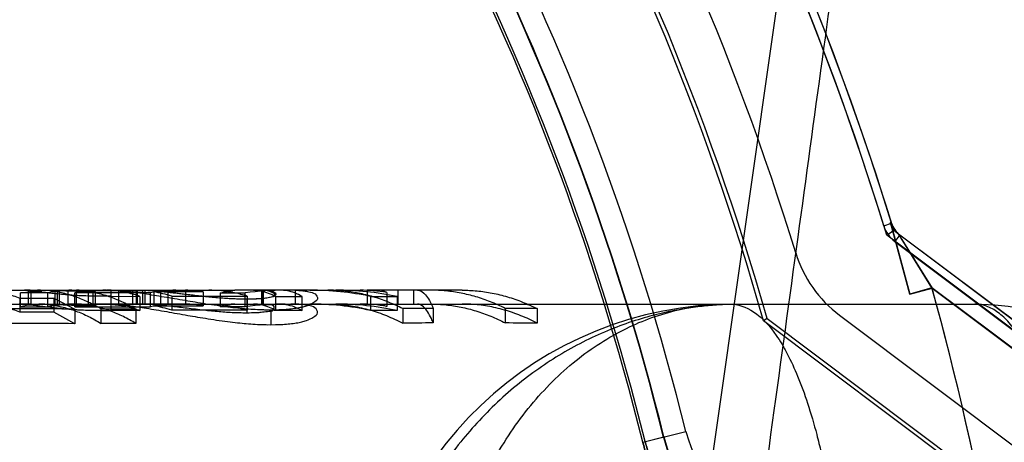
# Model space of a CAD drawing. Header units: millimetres. Extents: x 0 to 297, y 0 to 210.
# Tile 236 of 256: x 58.8002 to 58.9498, y 160.1015 to 160.1656. Entities that reach past the tile are written whole.
import ezdxf

# ---------------------------------------------------------------- set-up
doc = ezdxf.new("R2010")
doc.units = ezdxf.units.MM
doc.header["$LTSCALE"] = 16.335
doc.layers.get('0').update_dxf_attribs({"linetype": 'CONTINUOUS'})
for name, color, linetype in [('AXES_REF', 7, 'CONTINUOUS'), ('INTFCLR_1', 7, 'CONTINUOUS'), ('INTFCLR_144815', 7, 'CONTINUOUS'), ('INTFCLR_72935', 7, 'CONTINUOUS')]:
    doc.layers.add(name, color=color, linetype=linetype)

msp = doc.modelspace()

# ---------------------------------------------------------------- linework, layer by layer
at = {"color": 7, "linetype": 'Continuous'}
for radius in [6.787079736, 6.7865, 6.743039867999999]:
    msp.add_circle((57.4637311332, 154.7114782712), radius, dxfattribs=at)
msp.add_arc((57.4637311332, 154.7114782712), 6.72, 278.2771290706, 261.7228709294, dxfattribs=at)
at = {"layer": 'AXES_REF', "color": 9, "linetype": 'Continuous'}
msp.add_circle((57.4637311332, 154.7114782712), 6.191158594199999, dxfattribs=at)
at = {"layer": 'INTFCLR_1', "color": 9, "linetype": 'Continuous'}
for p, q in [((58.9315225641, 160.1343727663), (58.93270250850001, 160.1347349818)), ((58.9354816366, 160.1239723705), (58.9325284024, 160.1348655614)), ((58.93394840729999, 160.1329620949), (58.93320783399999, 160.1319746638)), ((59.05899350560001, 160.0391782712), (58.9337728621, 160.1330937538)), ((58.9337728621, 160.1330937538), (58.9388505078, 160.1249105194)), ((58.9354816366, 160.1239723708), (58.9388505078, 160.1249105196)), ((58.9388505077, 160.1249105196), (59.0494268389, 160.0419782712)), ((58.8949156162, 160.1015121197), (58.9014639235, 160.1031364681))]:
    msp.add_line(p, q, dxfattribs=at)
at = {"layer": 'INTFCLR_1', "color": 6, "linetype": 'Continuous'}
for p, q in [((58.9325284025, 160.1348655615), (58.93270250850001, 160.1347349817)), ((58.9332078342, 160.1319746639), (59.0576815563, 160.0386193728)), ((58.924807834, 160.1207746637), (59.0254239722, 160.04531256))]:
    msp.add_line(p, q, dxfattribs=at)
for centre, radius, start, end in [((58.5279268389, 160.0104782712), 0.423418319, 17.0652676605, 50.6603330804), ((58.5279268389, 160.0104782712), 0.4221840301, 17.0652678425, 50.60049391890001), ((58.5279268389, 160.0104782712), 0.4081840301, 17.065267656, 43.9273773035), ((58.93604840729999, 160.1357620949), 0.0047342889, 197.0652516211, 233.1301031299), ((58.93604840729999, 160.1357620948), 0.0035, 197.0652665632, 233.1301023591), ((58.93604840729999, 160.1357620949), 0.0187342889, 197.0652678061, 233.1301024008)]:
    msp.add_arc(centre, radius, start, end, dxfattribs=at)
at = {"layer": 'INTFCLR_1', "color": 9, "linetype": 'Continuous'}
for centre, radius, start, end in [((58.527926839, 160.0104782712), 0.3848577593, 13.9313763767, 41.1654492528), ((58.5279268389, 160.0104782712), 0.3813582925, 13.9313763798, 41.16544923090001), ((58.5279268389, 160.0104782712), 0.3781109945, 13.9313770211, 41.16544983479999), ((58.5279268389, 160.0104782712), 0.3784849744, 13.9313763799, 41.1654492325), ((58.5279268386, 160.0104782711), 0.4265594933, 4.2349578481, 15.5612268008), ((58.9185079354, 160.1073643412), 0.0175605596, 193.9313764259, 269.9999999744), ((58.9185079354, 160.1073643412), 0.0210600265, 193.9313763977, 269.9999999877)]:
    msp.add_arc(centre, radius, start, end, dxfattribs=at)
msp.add_open_spline([(58.9337728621, 160.1330937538), (58.93319548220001, 160.1335267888), (58.9327399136, 160.1341755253), (58.9325284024, 160.1348655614)], degree=3, dxfattribs=at)
for points, knots in [([(58.9217634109, 160.0814217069), (58.9208214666, 160.0813744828), (58.9188572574, 160.0813837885), (58.9158009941, 160.081746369), (58.9131414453, 160.0823988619), (58.9109200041, 160.0831815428), (58.9091532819, 160.0839487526), (58.90733198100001, 160.0849087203), (58.9054631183, 160.0860952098), (58.9035565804, 160.0875520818), (58.9016222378, 160.0893420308), (58.9000520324, 160.0911316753), (58.898816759, 160.0928083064), (58.8978828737, 160.0942580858), (58.8969954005, 160.0958618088), (58.8961815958, 160.0976154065), (58.895468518, 160.0995090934), (58.89508457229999, 160.1008309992), (58.89491561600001, 160.1015121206)], [0, 0, 0, 0, 0.0779033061, 0.1618667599, 0.253680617, 0.3034199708, 0.3562896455, 0.4126322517, 0.4733102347, 0.5389302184, 0.6105590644, 0.6906636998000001, 0.7351564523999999, 0.7824908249, 0.8330084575, 0.8864378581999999, 0.9420335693, 1, 1, 1, 1]), ([(58.9185079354, 160.0843347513), (58.9176967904, 160.0842879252), (58.9160040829, 160.084283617), (58.9133671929, 160.0845787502), (58.9110692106, 160.0851279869), (58.90914843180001, 160.0857933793), (58.9076190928, 160.0864482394), (58.9060426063, 160.0872701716), (58.9044232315, 160.0882887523), (58.9027708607, 160.0895419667), (58.9010932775, 160.0910845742), (58.899731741, 160.0926285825), (58.8986603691, 160.0940761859), (58.8978505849, 160.0953284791), (58.8970807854, 160.0967148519), (58.8963751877, 160.0982312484), (58.8957572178, 160.0998692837), (58.8954247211, 160.1010128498), (58.8952785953, 160.1016021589)], [0, 0, 0, 0, 0.0776846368, 0.1614602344, 0.2531489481, 0.3029013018, 0.3556901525, 0.4120655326, 0.4727178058, 0.5383906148, 0.6100777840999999, 0.6902787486, 0.7347779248, 0.7821808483, 0.8327613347, 0.8862761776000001, 0.9419483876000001, 1, 1, 1, 1])]:
    msp.add_open_spline(points, degree=3, knots=knots, dxfattribs=at)
at = {"layer": 'INTFCLR_144815', "color": 9, "linetype": 'Continuous'}
for p, q in [((58.8428002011, 159.6608559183), (58.9697415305, 160.5484094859)), ((58.79728250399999, 160.1245782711), (58.8128866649, 160.1245782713)), ((58.80760439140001, 160.1224777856), (58.80760439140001, 160.1245778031)), ((58.8106325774, 160.1243150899), (58.8106325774, 160.1222051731)), ((58.8134255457, 160.1245782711), (58.828971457, 160.1245782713)), ((58.8414279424, 160.1245782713), (58.8329390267, 160.124578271)), ((58.84432090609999, 160.1245782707), (58.8519971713, 160.1245782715)), ((58.8606618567, 160.1245782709), (58.8551687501, 160.1245782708)), ((58.8674752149, 160.1245782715), (58.8627066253, 160.1245782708)), ((58.2851044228, 160.1224782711), (58.945367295, 160.1224782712)), ((58.8141282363, 160.1215152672), (58.8141282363, 160.1236506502)), ((58.9088487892, 160.1224278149), (58.9088487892, 160.1224782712))]:
    msp.add_line(p, q, dxfattribs=at)
at = {"layer": 'INTFCLR_144815', "color": 6, "linetype": 'Continuous'}
for p, q in [((58.800374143, 160.1241778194), (58.8040631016, 160.1245782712)), ((58.800374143, 160.1220653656), (58.800374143, 160.1241803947)), ((58.8045086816, 160.1241803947), (58.800374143, 160.1241803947)), ((58.8003852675, 160.124578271), (58.8011120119, 160.124541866)), ((58.8015428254, 160.1245054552), (58.8015428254, 160.122402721)), ((58.8019479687, 160.1245782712), (58.8019479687, 160.1224782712)), ((58.8045086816, 160.1220680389), (58.8045086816, 160.12418297)), ((58.805568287, 160.1245059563), (58.80760439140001, 160.1245778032)), ((58.805568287, 160.1245059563), (58.805568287, 160.1224032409)), ((58.8106325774, 160.12431509), (58.805568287, 160.1245059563)), ((58.8059214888, 160.1245782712), (58.8059214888, 160.1224782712)), ((58.8063058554, 160.1224782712), (58.8063058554, 160.1245782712)), ((58.80760439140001, 160.1245778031), (58.8084700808, 160.1245778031)), ((58.8086364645, 160.1220643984), (58.8086364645, 160.1241794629)), ((58.82010513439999, 160.1241794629), (58.8086364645, 160.1241794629)), ((58.8089029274, 160.1224777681), (58.8089029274, 160.1245778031)), ((58.8117700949, 160.1243147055), (58.8110117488, 160.1243148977)), ((58.8113841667, 160.1245445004), (58.8113841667, 160.1224432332)), ((58.8113841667, 160.1245445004), (58.81888451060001, 160.1245445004)), ((58.8117700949, 160.1222047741), (58.8117700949, 160.1243147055)), ((58.8141688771, 160.1224620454), (58.8141688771, 160.124562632)), ((58.81525899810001, 160.1245782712), (58.81525899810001, 160.1224782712)), ((58.81742115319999, 160.1224782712), (58.81742115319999, 160.1245782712)), ((58.8174979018, 160.1245782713), (58.8179495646, 160.1245729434)), ((58.8179495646, 160.1245732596), (58.8179495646, 160.1224730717)), ((58.8179495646, 160.1245732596), (58.8254499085, 160.1245732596)), ((58.8181290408, 160.1224782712), (58.8181290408, 160.1245782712)), ((58.81870731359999, 160.1245782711), (58.81928436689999, 160.124568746)), ((58.81888451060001, 160.1245436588), (58.81965138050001, 160.1245744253)), ((58.81888451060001, 160.1245436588), (58.81888451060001, 160.1224423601)), ((58.81928436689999, 160.124568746), (58.81928436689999, 160.1224683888)), ((58.82010513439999, 160.1220691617), (58.82010513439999, 160.1241840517)), ((58.8281145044, 160.1243279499), (58.8206141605, 160.1243279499)), ((58.8206141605, 160.1243240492), (58.8206141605, 160.1222144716)), ((58.8216951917, 160.1224782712), (58.8216951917, 160.1245782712)), ((58.822759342, 160.1245782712), (58.822759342, 160.1224782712)), ((58.8254499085, 160.1245735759), (58.8254499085, 160.1224733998)), ((58.8281145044, 160.1243279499), (58.8281145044, 160.1222185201)), ((58.83072090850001, 160.1241729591), (58.8329390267, 160.1245782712)), ((58.83072090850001, 160.1241729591), (58.83072090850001, 160.122057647)), ((58.83072090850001, 160.1241728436), (58.8344866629, 160.1241728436)), ((58.8344866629, 160.1220574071), (58.8344866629, 160.124172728)), ((58.8370483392, 160.1245681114), (58.83638074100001, 160.1245782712)), ((58.8370483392, 160.1224677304), (58.8370483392, 160.1245681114)), ((58.8371564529, 160.1245782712), (58.8371564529, 160.1224782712)), ((58.8372920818, 160.1224782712), (58.8372920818, 160.1245782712)), ((58.84432090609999, 160.1245782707), (58.8414279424, 160.1245782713)), ((58.8421471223, 160.1224782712), (58.8421471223, 160.1245782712)), ((58.8530592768, 160.1245782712), (58.8530592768, 160.1224782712)), ((58.8551687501, 160.1245782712), (58.8530592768, 160.1245782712)), ((58.85602439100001, 160.1242352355), (58.8551687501, 160.1245782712)), ((58.85602439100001, 160.1242352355), (58.85602439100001, 160.1221222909)), ((58.8577139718, 160.1245782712), (58.8577139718, 160.1224782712)), ((58.86009808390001, 160.1245782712), (58.86009808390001, 160.1224782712)), ((58.8627066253, 160.1245782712), (58.8606618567, 160.1245782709)), ((58.80024859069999, 160.1233777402), (58.80024859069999, 160.1212317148)), ((58.80024859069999, 160.1233777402), (58.8054508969, 160.1233777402)), ((58.8015428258, 160.122402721), (58.8007876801, 160.1224632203)), ((58.8054508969, 160.1233689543), (58.8054508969, 160.1212225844)), ((58.8054508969, 160.1233689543), (58.8086430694, 160.1217109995)), ((58.805568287, 160.1224032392), (58.80760439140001, 160.1224777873)), ((58.805568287, 160.1224032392), (58.8106325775, 160.1222051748)), ((58.8089029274, 160.1224777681), (58.80760439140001, 160.1224777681)), ((58.81888451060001, 160.1224432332), (58.8113841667, 160.1224432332)), ((58.8141282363, 160.1236506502), (58.8185120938, 160.1236429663)), ((58.8179495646, 160.1224727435), (58.8174979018, 160.1224782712)), ((58.8254499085, 160.1224730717), (58.8179495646, 160.1224730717)), ((58.8185120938, 160.1236429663), (58.8185120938, 160.1215072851)), ((58.81928436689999, 160.1224683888), (58.81870731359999, 160.1224782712)), ((58.8200349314, 160.1224782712), (58.8192679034, 160.1224623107)), ((58.8233514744, 160.1236835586), (58.8233514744, 160.1215494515)), ((58.8233514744, 160.1236835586), (58.8348201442, 160.1236835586)), ((58.83475104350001, 160.1232614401), (58.83475104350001, 160.1211108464)), ((58.8348201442, 160.1236768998), (58.8348201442, 160.1215425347)), ((58.83638074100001, 160.1224782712), (58.8370483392, 160.1224677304)), ((58.8391354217, 160.1236312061), (58.8391354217, 160.1214950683)), ((58.8391354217, 160.1236312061), (58.8431556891, 160.1236312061)), ((58.8431556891, 160.1214950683), (58.8431556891, 160.1236312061)), ((58.8535543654, 160.1236340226), (58.8535543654, 160.1214979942)), ((58.8535543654, 160.1236340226), (58.8575746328, 160.1236340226)), ((58.8551687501, 160.1224782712), (58.85602439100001, 160.1221222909)), ((58.8575746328, 160.1236253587), (58.8575746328, 160.1214889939)), ((58.8054508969, 160.1212317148), (58.80024859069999, 160.1212317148)), ((58.800374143, 160.1220653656), (58.8045086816, 160.1220653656)), ((58.8086430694, 160.1194975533), (58.8054508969, 160.1212225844)), ((58.8086364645, 160.1220643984), (58.82010513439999, 160.1220643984)), ((58.8086430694, 160.1217109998), (58.8086430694, 160.1194975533)), ((58.8106325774, 160.1222051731), (58.8117700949, 160.1222047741)), ((58.8125980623, 160.1217418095), (58.81787382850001, 160.1217418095)), ((58.8125980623, 160.1217393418), (58.8125980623, 160.1195270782)), ((58.8185120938, 160.1215072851), (58.8141282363, 160.1215152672)), ((58.81787382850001, 160.1217418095), (58.81787382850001, 160.1195296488)), ((58.8206141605, 160.1222185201), (58.8281145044, 160.1222185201)), ((58.8348201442, 160.1215494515), (58.8233514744, 160.1215494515)), ((58.8344866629, 160.122057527), (58.83072090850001, 160.122057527)), ((58.8384040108, 160.1215601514), (58.8384040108, 160.1193403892)), ((58.8431556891, 160.1214950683), (58.8391354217, 160.1214950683)), ((58.8575746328, 160.1214979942), (58.8535543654, 160.1214979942)), ((58.85844189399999, 160.1217834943), (58.85844189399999, 160.1195730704)), ((58.8630832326, 160.1218178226), (58.8630832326, 160.1196088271)), ((58.8740154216, 160.121816), (58.8740154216, 160.1196069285)), ((58.878863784, 160.1217767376), (58.878863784, 160.1195660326)), ((58.81787382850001, 160.1195296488), (58.8125980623, 160.1195296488))]:
    msp.add_line(p, q, dxfattribs=at)
at = {"layer": 'INTFCLR_144815', "color": 7, "linetype": 'Continuous'}
for p, q in [((58.8128866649, 160.1245782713), (58.8134255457, 160.1245782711)), ((58.8146900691, 160.1245361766), (58.8141688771, 160.124562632)), ((58.8146900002, 160.1245350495), (58.8141688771, 160.124562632)), ((58.81928436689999, 160.124568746), (58.8199623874, 160.124538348)), ((58.828971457, 160.1245782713), (58.8329390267, 160.124578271)), ((58.8376524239, 160.1245370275), (58.8370483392, 160.1245681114)), ((58.84216382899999, 160.1245657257), (58.8426449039, 160.1245414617)), ((58.84216382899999, 160.1245657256), (58.8426449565, 160.1245423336)), ((58.8141688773, 160.1224620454), (58.8146903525, 160.1224345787)), ((58.8141688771, 160.1224620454), (58.8146902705, 160.1224332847)), ((58.83475104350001, 160.12326144), (58.8356154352, 160.1232721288)), ((58.8426451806, 160.1224400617), (58.84216382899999, 160.122465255)), ((58.84264524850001, 160.1224411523), (58.84216382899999, 160.122465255)), ((58.8384040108, 160.1215601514), (58.8374171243, 160.1215738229)), ((58.8384040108, 160.1215601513), (58.8376879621, 160.1215676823)), ((58.8390903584, 160.1215693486), (58.8384040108, 160.1215601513)), ((58.8369557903, 160.1193681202), (58.8378956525, 160.1193459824)), ((58.8376875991, 160.1193482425), (58.8384040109, 160.1193403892)), ((58.8384040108, 160.1193403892), (58.839347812, 160.1193558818)), ((58.8384040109, 160.1193403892), (58.8390907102, 160.119349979))]:
    msp.add_line(p, q, dxfattribs=at)
at = {"layer": 'INTFCLR_144815', "color": 6, "linetype": 'Continuous'}
for centre, radius, start, end in [((58.8018421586, 160.0674315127), 0.0571468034, 90.00863013, 96.7734094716), ((58.80819176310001, 160.1072293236), 0.0173491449, 90.05729866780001, 102.2567256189), ((58.8125264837, 160.1051779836), 0.0194009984, 93.3754837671, 101.5665135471), ((58.808764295, 160.1073153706), 0.0172630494, 79.9726796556, 89.5398741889), ((58.8134191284, 160.1066001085), 0.0179781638, 87.6098839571, 89.9795480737), ((58.82399705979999, 160.1051758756), 0.019402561, 90.0457827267, 101.5713831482), ((58.81732081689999, 160.104327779), 0.0202657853, 72.68776592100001, 80.6474663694), ((58.8250145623, 160.1052344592), 0.019344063, 80.7784190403, 88.7104225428), ((58.8405844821, 160.0785351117), 0.0460431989, 90.00778778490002, 97.6104365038), ((58.8414321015, 160.1032334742), 0.0213447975, 88.0354410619, 90.0111642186), ((58.8443164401, 160.0786010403), 0.0459772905, 78.40901922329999, 89.994434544), ((58.8482940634, 160.0789117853), 0.0456664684, 78.2744042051, 89.99797377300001), ((58.8519871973, 160.1006545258), 0.0239238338, 80.28472847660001, 89.97611295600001), ((58.8018355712, 160.0675040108), 0.0549742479, 90.0021055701, 97.035496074), ((58.80408059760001, 160.1057488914), 0.0167296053, 90.0599214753, 102.8001668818), ((58.8125393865, 160.1036740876), 0.0188056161, 93.521884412, 101.9782555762), ((58.8087688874, 160.1058809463), 0.0165973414, 79.5822610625, 89.53727521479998), ((58.813419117, 160.1051489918), 0.0173292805, 87.5202942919, 89.9787441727), ((58.8239886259, 160.1038477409), 0.0186304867, 90.0217422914, 102.0313117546), ((58.8250197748, 160.1038821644), 0.0185961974, 80.4204470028, 88.67461987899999), ((58.8405814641, 160.0781400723), 0.0443381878, 90.0041872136, 97.90098231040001), ((58.8414320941, 160.1019042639), 0.0205740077, 87.96178922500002, 90.01156210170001), ((58.8443187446, 160.0781802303), 0.0442980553, 77.9662558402, 89.9972042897), ((58.8482904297, 160.0784239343), 0.0440544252, 77.8340583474, 89.99317378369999), ((58.8519926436, 160.0994736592), 0.023004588, 79.9063468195, 89.9887231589), ((58.8010569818, 158.9141698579), 1.2075649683, 89.6400577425, 90.38880872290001), ((58.817345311, 160.1030312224), 0.0194597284, 72.0224959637, 80.3296123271), ((58.8679691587, 159.1473834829), 0.9744465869, 90.28728523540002, 90.5601956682), ((58.8685667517, 159.1495696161), 0.9722616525, 89.39318030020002, 89.67890595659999), ((58.801056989, 158.9602296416), 1.1592927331, 89.62507011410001, 90.40499909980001), ((58.8679839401, 159.1821868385), 0.9374347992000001, 90.2995313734, 90.58321753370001), ((58.8685864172, 159.1885152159), 0.9311075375, 89.3675685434, 89.6659238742)]:
    msp.add_arc(centre, radius, start, end, dxfattribs=at)
at = {"layer": 'INTFCLR_144815', "color": 7, "linetype": 'Continuous'}
for centre, radius, start, end in [((58.8353157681, 160.2141361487), 0.0908764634, 269.0568360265, 269.6439502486), ((58.8384353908, 160.1605706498), 0.0390066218, 270.6818185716, 271.9450443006)]:
    msp.add_arc(centre, radius, start, end, dxfattribs=at)
at = {"layer": 'INTFCLR_144815', "color": 9, "linetype": 'Continuous'}
msp.add_arc((58.9088492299, 160.0664782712), 0.05599999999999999, 89.9999999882, 176.9999999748, dxfattribs=at)
at = {"layer": 'INTFCLR_144815', "color": 7, "linetype": 'Continuous'}
for points, knots in [([(58.9109054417, 160.0774282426), (58.9122338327, 160.0870545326), (58.9148488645, 160.1060305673), (58.9186897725, 160.1339837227), (58.9223746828, 160.1608841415), (58.92593852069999, 160.1869849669), (58.9294158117, 160.2125410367), (58.93282244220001, 160.2376749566), (58.9361054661, 160.262000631), (58.93922810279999, 160.2852462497), (58.9422052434, 160.3075220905), (58.9450641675, 160.3290356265), (58.9478068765, 160.3498092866), (58.9503797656, 160.369441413), (58.9527401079, 160.3876009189), (58.954833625, 160.4038541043), (58.9566855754, 160.4183716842), (58.9582927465, 160.4310999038), (58.95970981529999, 160.4424459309), (58.9609547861, 160.4525285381), (58.9620535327, 160.4615368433), (58.96300931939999, 160.469475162), (58.9638596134, 160.476630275), (58.9646155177, 160.4830808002), (58.9652928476, 160.488950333), (58.9658740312, 160.4940653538), (58.9663976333, 160.498747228), (58.9668721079, 160.5030644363), (58.9672981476, 160.5070160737), (58.96766848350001, 160.5105188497), (58.9680020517, 160.513738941), (58.9683034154, 160.5167146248), (58.9685702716, 160.5194150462), (58.9688064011, 160.5218653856), (58.9690173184, 160.5241146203), (58.9692058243, 160.5261869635), (58.9693746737, 160.5281031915), (58.9695247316, 160.5298672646), (58.9696579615, 160.531497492), (58.9697695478, 160.5329211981), (58.9698657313, 160.5342029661), (58.96995339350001, 160.5354279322), (58.97003279, 160.5366026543), (58.970119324, 160.5379727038), (58.9701997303, 160.5393861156), (58.970271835, 160.5408934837), (58.97032346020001, 160.5422666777), (58.9703575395, 160.5436705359), (58.97036006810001, 160.5449893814), (58.970330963, 160.546295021), (58.9702151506, 160.5472492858), (58.9701125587, 160.5484366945), (58.9697415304, 160.5484094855)], [0, 0, 0, 0, 0.0613840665, 0.1210015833, 0.178234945, 0.2328968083, 0.2874063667, 0.3411562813, 0.3931156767, 0.4424610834, 0.4893142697, 0.5350799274, 0.5795535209, 0.62167709, 0.660153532, 0.6952292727, 0.7251941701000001, 0.7526020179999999, 0.776269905, 0.7974221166, 0.8167759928, 0.8335956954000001, 0.847929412, 0.8622917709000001, 0.8746214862, 0.8852523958, 0.894810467, 0.9043805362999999, 0.9126877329, 0.9199170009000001, 0.9266303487, 0.9331373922, 0.9388100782, 0.9437715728, 0.9486875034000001, 0.9530804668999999, 0.9569162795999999, 0.9608389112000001, 0.9642640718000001, 0.9672484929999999, 0.9698598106, 0.9723835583, 0.9750061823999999, 0.9772972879, 0.9810550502, 0.9839495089, 0.9868275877, 0.9897432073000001, 0.9927891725, 0.9952691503, 0.9976499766, 1, 1, 1, 1]), ([(58.8376879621, 160.1215676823), (58.8372529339, 160.1215754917), (58.8363635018, 160.1216060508), (58.83504722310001, 160.1216884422), (58.833676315, 160.1218085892), (58.8322178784, 160.1219706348), (58.83062719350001, 160.1221737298), (58.8289664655, 160.1224139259), (58.8273417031, 160.122666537), (58.8257441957, 160.1229273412), (58.8241756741, 160.1231938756), (58.82259203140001, 160.1234639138), (58.821041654, 160.1237241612), (58.8195740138, 160.1239575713), (58.81819320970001, 160.1241621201), (58.8169316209, 160.1243277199), (58.81576914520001, 160.1244551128), (58.8150396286, 160.1245145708), (58.8146900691, 160.1245361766)], [0, 0, 0, 0, 0.0562470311, 0.1150278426, 0.1704748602, 0.2341330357, 0.3047136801, 0.3777699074, 0.4510488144, 0.5172749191, 0.5870188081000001, 0.6567244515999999, 0.7249545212, 0.7902456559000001, 0.8488340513, 0.9054002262, 0.9547246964, 1, 1, 1, 1]), ([(58.81928436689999, 160.124568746), (58.8195778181, 160.1245586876), (58.8201724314, 160.1245292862), (58.8210751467, 160.1244583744), (58.8219897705, 160.124372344), (58.8228871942, 160.1242766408), (58.8237367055, 160.1241817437), (58.82455251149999, 160.1240880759), (58.8254031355, 160.1239885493), (58.8263593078, 160.123878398), (58.8273987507, 160.1237608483), (58.8284603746, 160.1236436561), (58.8295216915, 160.1235367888), (58.83056710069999, 160.1234440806), (58.8315894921, 160.1233679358), (58.8325137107, 160.1233148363), (58.8335604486, 160.1232726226), (58.8342896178, 160.1232633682), (58.83475104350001, 160.1232614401)], [0, 0, 0, 0, 0.05672235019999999, 0.1149863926, 0.174910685, 0.2341851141, 0.2893315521, 0.3400404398, 0.3928180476, 0.4547764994, 0.5259757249, 0.5948982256, 0.661105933, 0.732034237, 0.7976375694, 0.8591509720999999, 0.9108607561, 1, 1, 1, 1]), ([(58.83475104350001, 160.1232614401), (58.83500956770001, 160.123261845), (58.8355096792, 160.1232678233), (58.8364510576, 160.1232954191), (58.8374709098, 160.1233850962), (58.8383481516, 160.1235330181), (58.8396716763, 160.1239295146), (58.83808887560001, 160.124640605), (58.83747181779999, 160.124553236), (58.8370483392, 160.1245681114)], [0, 0, 0, 0, 0.1130422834, 0.2180399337, 0.4152591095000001, 0.5394829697, 0.6637473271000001, 0.814715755, 1, 1, 1, 1]), ([(58.8356154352, 160.1232721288), (58.83588251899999, 160.1232778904), (58.8363869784, 160.1232970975), (58.83731346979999, 160.1233680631), (58.83805817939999, 160.123488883), (58.8396409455, 160.1238153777), (58.8381674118, 160.1244993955), (58.8376524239, 160.1245370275)], [0, 0, 0, 0, 0.1602539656, 0.3058619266, 0.541735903, 0.6902484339, 1, 1, 1, 1]), ([(58.8426449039, 160.1245414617), (58.8429112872, 160.1245245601), (58.8434214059, 160.1244847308), (58.8442532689, 160.1243207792), (58.8451184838, 160.1241997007), (58.8457202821, 160.1232229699), (58.8447585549, 160.1225579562), (58.8439556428, 160.1222059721), (58.8430311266, 160.1219575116), (58.8421890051, 160.1218008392), (58.841227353, 160.1216780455), (58.8401771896, 160.121597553), (58.839456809, 160.1215736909), (58.8390903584, 160.1215693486)], [0, 0, 0, 0, 0.0786410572, 0.1501996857, 0.250821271, 0.3301862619, 0.4116698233, 0.5346050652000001, 0.6068482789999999, 0.689700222, 0.7877386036, 0.892026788, 1, 1, 1, 1]), ([(58.8146903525, 160.1224345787), (58.8150476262, 160.1224117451), (58.8157814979, 160.1223492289), (58.8169428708, 160.1222167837), (58.8181948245, 160.1220461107), (58.8195643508, 160.1218355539), (58.8210332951, 160.1215930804), (58.8225862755, 160.1213223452), (58.8241799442, 160.1210398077), (58.8257380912, 160.1207646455), (58.8273062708, 160.1204982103), (58.82890469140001, 160.1202393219), (58.8305605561, 160.1199888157), (58.8321693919, 160.1197739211), (58.833643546, 160.1196026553), (58.835026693, 160.1194754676), (58.8363533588, 160.1193887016), (58.8372501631, 160.1193563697), (58.8376875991, 160.1193482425)], [0, 0, 0, 0, 0.0462484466, 0.0951247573, 0.1509922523, 0.2094659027, 0.2741202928, 0.3433220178, 0.4131116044, 0.4832086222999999, 0.5477247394, 0.6185976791, 0.6923889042, 0.7640632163, 0.8282702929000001, 0.8840942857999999, 0.9434802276, 1, 1, 1, 1]), ([(58.8390907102, 160.119349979), (58.8394723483, 160.1193554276), (58.8402052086, 160.1193801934), (58.84126761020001, 160.1194676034), (58.8422292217, 160.119597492), (58.8430701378, 160.119763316), (58.8439826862, 160.1200240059), (58.8447807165, 160.1203901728), (58.8457324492, 160.121090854), (58.845097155, 160.1220903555), (58.8442157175, 160.1222218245), (58.8433911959, 160.1223834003), (58.8428966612, 160.1224236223), (58.8426451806, 160.1224400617)], [0, 0, 0, 0, 0.1118124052, 0.2147078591, 0.3122467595, 0.3956387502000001, 0.4664782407, 0.5865243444, 0.6697208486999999, 0.7531216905, 0.8550923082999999, 0.926171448, 1, 1, 1, 1])]:
    msp.add_open_spline(points, degree=3, knots=knots, dxfattribs=at)
at = {"layer": 'INTFCLR_144815', "color": 6, "linetype": 'Continuous'}
for points, knots in [([(58.7942444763, 160.1245782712), (58.79491706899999, 160.1245782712), (58.7962724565, 160.1244880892), (58.7982894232, 160.12408417), (58.7996008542, 160.1236438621), (58.80024859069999, 160.1233833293)], [0, 0, 0, 0, 0.3277998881, 0.6597350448, 1, 1, 1, 1]), ([(58.8141282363, 160.1236506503), (58.8138254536, 160.1236510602), (58.81324108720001, 160.1236518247), (58.8124002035, 160.1236593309), (58.81142409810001, 160.1236721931), (58.8103765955, 160.1236970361), (58.80930261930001, 160.1237374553), (58.8084079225, 160.1237891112), (58.8075969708, 160.123851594), (58.8067980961, 160.1239237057), (58.8059797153, 160.1240064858), (58.80516233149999, 160.1240966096), (58.8043752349, 160.1241863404), (58.80352057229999, 160.1242878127), (58.8025861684, 160.124396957), (58.8018916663, 160.1244738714), (58.8015428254, 160.124505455)], [0, 0, 0, 0, 0.0719445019, 0.1388510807, 0.1998097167, 0.3038968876, 0.3878109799, 0.4551663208, 0.5168256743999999, 0.5810648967, 0.6457553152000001, 0.7122706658, 0.7764598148, 0.833989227, 0.9167725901, 1, 1, 1, 1]), ([(58.8125980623, 160.1217393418), (58.8119748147, 160.122114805), (58.8107326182, 160.1227858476), (58.8088088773, 160.1235840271), (58.8068749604, 160.1241544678), (58.804912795, 160.1245007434), (58.8035932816, 160.1245782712), (58.8029355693, 160.1245782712)], [0, 0, 0, 0, 0.2141603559, 0.4147467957, 0.6119977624, 0.8064117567, 1, 1, 1, 1]), ([(58.8082107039, 160.1245782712), (58.8088481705, 160.1245782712), (58.8101499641, 160.1245041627), (58.812104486, 160.1241658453), (58.8140659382, 160.1235918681), (58.81600646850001, 160.122786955), (58.8172563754, 160.122110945), (58.81787382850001, 160.1217389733)], [0, 0, 0, 0, 0.1876156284, 0.3827928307, 0.5825727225, 0.7878461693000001, 1, 1, 1, 1]), ([(58.8185120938, 160.1236429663), (58.8179007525, 160.1238479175), (58.8166661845, 160.1241931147), (58.8147805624, 160.1245080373), (58.8135158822, 160.1245782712), (58.8128866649, 160.1245782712)], [0, 0, 0, 0, 0.3378776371, 0.6702782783, 1, 1, 1, 1]), ([(58.8348201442, 160.1236768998), (58.8341830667, 160.123874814), (58.8328975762, 160.124207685), (58.8309385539, 160.1245107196), (58.829625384, 160.1245782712), (58.828971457, 160.1245782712)], [0, 0, 0, 0, 0.3370499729, 0.6696113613, 1, 1, 1, 1]), ([(58.8357498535, 160.1245782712), (58.8361268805, 160.1245782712), (58.8368986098, 160.1245053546), (58.8380432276, 160.1241782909), (58.8387750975, 160.1238273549), (58.8391354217, 160.1236218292)], [0, 0, 0, 0, 0.3182483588, 0.6498519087, 1, 1, 1, 1]), ([(58.8431556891, 160.1236385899), (58.8427955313, 160.123840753), (58.8420678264, 160.1241840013), (58.84092601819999, 160.1245059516), (58.8401562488, 160.1245782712), (58.8397760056, 160.1245782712)], [0, 0, 0, 0, 0.3497363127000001, 0.6780164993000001, 1, 1, 1, 1]), ([(58.85844189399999, 160.1217834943), (58.85770299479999, 160.1221557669), (58.8562310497, 160.1228192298), (58.8539684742, 160.1236029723), (58.8516948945, 160.1241627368), (58.849389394, 160.1245023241), (58.8478407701, 160.1245782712), (58.8470671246, 160.1245782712)], [0, 0, 0, 0, 0.2100496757, 0.4092446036, 0.6071158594, 0.8035922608, 1, 1, 1, 1]), ([(58.8606618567, 160.1245782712), (58.8611306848, 160.1245782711), (58.8618846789, 160.1240032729), (58.8625573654, 160.1229565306), (58.8629085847, 160.1222288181), (58.8630832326, 160.1218178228)], [0, 0, 0, 0, 0.3696871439, 0.6478691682, 1, 1, 1, 1]), ([(58.8740154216, 160.121816), (58.8732804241, 160.1221840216), (58.8718164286, 160.1228398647), (58.8695667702, 160.123614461), (58.8673065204, 160.1241676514), (58.8650148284, 160.1245032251), (58.8634755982, 160.1245782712), (58.8627066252, 160.1245782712)], [0, 0, 0, 0, 0.2099873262, 0.4091680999, 0.6070498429, 0.8035556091, 1, 1, 1, 1]), ([(58.8674752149, 160.1245782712), (58.8682260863, 160.1245782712), (58.8697560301, 160.1245054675), (58.8720550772, 160.1241729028), (58.8743632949, 160.123608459), (58.87664827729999, 160.1228162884), (58.8781310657, 160.1221463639), (58.878863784, 160.1217767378)], [0, 0, 0, 0, 0.1903782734, 0.3876607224, 0.5880954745, 0.7919247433, 1, 1, 1, 1]), ([(58.80024859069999, 160.1212375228), (58.7996040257, 160.1215069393), (58.7982952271, 160.1219638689), (58.7962772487, 160.1223842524), (58.7949182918, 160.1224782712), (58.7942444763, 160.1224782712)], [0, 0, 0, 0, 0.3398366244, 0.672222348, 1, 1, 1, 1]), ([(58.8015428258, 160.122402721), (58.8018670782, 160.1223722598), (58.8025455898, 160.1222950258), (58.8034715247, 160.122182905), (58.8043354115, 160.1220763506), (58.8051194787, 160.1219834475), (58.8059229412, 160.1218911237), (58.8067322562, 160.1218054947), (58.8075211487, 160.1217307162), (58.8082937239, 160.1216676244), (58.80910098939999, 160.1216165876), (58.8100286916, 160.1215751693), (58.81116579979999, 160.1215425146), (58.8122679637, 160.1215251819), (58.81328417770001, 160.1215163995), (58.81383966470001, 160.1215156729), (58.814128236, 160.1215152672)], [0, 0, 0, 0, 0.0773659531, 0.1622041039, 0.2215703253, 0.2841376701, 0.3497636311, 0.4136891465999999, 0.477461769, 0.5380026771, 0.5978191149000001, 0.6696012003, 0.7585885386, 0.8680435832, 0.9314492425, 1, 1, 1, 1]), ([(58.8029355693, 160.1224782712), (58.8035967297, 160.1224782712), (58.8049201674, 160.1223971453), (58.8068885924, 160.1220353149), (58.8088338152, 160.1214376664), (58.810754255, 160.120605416), (58.8119885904, 160.1199095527), (58.8125980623, 160.1195270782)], [0, 0, 0, 0, 0.1938213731, 0.3875593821, 0.5854260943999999, 0.7890634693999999, 1, 1, 1, 1]), ([(58.8045086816, 160.1220680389), (58.80491131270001, 160.1221584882), (58.8057211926, 160.1223102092), (58.8069462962, 160.1224476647), (58.8077657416, 160.1224782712), (58.8081744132, 160.1224782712)], [0, 0, 0, 0, 0.3350174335, 0.6682249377, 1, 1, 1, 1]), ([(58.81787382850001, 160.1195266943), (58.8172689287, 160.1199062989), (58.8160383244, 160.1206007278), (58.814119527, 160.1214339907), (58.8121666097, 160.1220350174), (58.8101939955, 160.1223973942), (58.8088692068, 160.1224782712), (58.8082107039, 160.1224782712)], [0, 0, 0, 0, 0.209338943, 0.413402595, 0.6120674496, 0.806971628, 1, 1, 1, 1]), ([(58.8128866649, 160.1224782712), (58.8135172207, 160.1224782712), (58.8147824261, 160.122405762), (58.81666885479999, 160.1220784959), (58.8179011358, 160.1217200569), (58.8185120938, 160.1215072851)], [0, 0, 0, 0, 0.3299773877, 0.6614444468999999, 1, 1, 1, 1]), ([(58.83475104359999, 160.1211108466), (58.83436325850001, 160.1211138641), (58.83361585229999, 160.1211203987), (58.8324972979, 160.1211661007), (58.831388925, 160.1212353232), (58.8302505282, 160.1213284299), (58.829097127, 160.121439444), (58.827882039, 160.1215733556), (58.82664420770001, 160.1217176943), (58.8254028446, 160.1218666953), (58.8242398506, 160.1220073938), (58.8231510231, 160.1221354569), (58.8221230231, 160.1222505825), (58.8211469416, 160.1223485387), (58.8202039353, 160.1224255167), (58.81958925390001, 160.1224589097), (58.81928436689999, 160.1224683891)], [0, 0, 0, 0, 0.0748911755, 0.1443292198, 0.2161653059, 0.2893444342, 0.3648993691, 0.4399316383, 0.525418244, 0.6055682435, 0.6813837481, 0.7516528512, 0.8172909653, 0.8811502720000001, 0.9410918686, 1, 1, 1, 1]), ([(58.828971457, 160.1224782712), (58.82962671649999, 160.1224782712), (58.8309403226, 160.1224085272), (58.8329000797, 160.122093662), (58.8341833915, 160.1217480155), (58.8348201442, 160.1215425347)], [0, 0, 0, 0, 0.3306759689, 0.6623463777, 1, 1, 1, 1]), ([(58.8329390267, 160.1224782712), (58.8326909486, 160.1224782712), (58.8321920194, 160.1224464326), (58.8314475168, 160.1223040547), (58.8309619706, 160.1221494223), (58.83072090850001, 160.122057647)], [0, 0, 0, 0, 0.3280206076, 0.658938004, 1, 1, 1, 1]), ([(58.8370483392, 160.1224677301), (58.8373730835, 160.122456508), (58.8378878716, 160.1223523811), (58.838893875, 160.1224820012), (58.838915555, 160.1212798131), (58.83781303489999, 160.121365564), (58.8370138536, 160.121179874), (58.8359481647, 160.1211281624), (58.8352285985, 160.1211146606), (58.83475104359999, 160.1211108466)], [0, 0, 0, 0, 0.1498700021, 0.2633513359, 0.3753405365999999, 0.5158410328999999, 0.6654498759, 0.7797321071, 1, 1, 1, 1]), ([(58.8391354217, 160.1214853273), (58.8388394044, 160.1216607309), (58.8381604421, 160.1220100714), (58.8370248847, 160.1223836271), (58.8361774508, 160.1224782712), (58.8357498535, 160.1224782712)], [0, 0, 0, 0, 0.2894427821, 0.6403042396, 1, 1, 1, 1]), ([(58.8397760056, 160.1224782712), (58.8401875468, 160.1224782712), (58.8410253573, 160.1223896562), (58.8421611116, 160.1220283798), (58.84285374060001, 160.121678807), (58.8431556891, 160.1215027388)], [0, 0, 0, 0, 0.3473155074, 0.7050161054, 1, 1, 1, 1]), ([(58.8470671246, 160.1224782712), (58.8474959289, 160.1224782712), (58.84835453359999, 160.1224540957), (58.8496401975, 160.1223453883), (58.8509225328, 160.1221643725), (58.85219981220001, 160.1219112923), (58.8534703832, 160.121586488), (58.8547325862, 160.1211903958), (58.8559847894, 160.1207235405), (58.85722534, 160.1201865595), (58.8580381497, 160.1197849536), (58.85844189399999, 160.1195730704)], [0, 0, 0, 0, 0.1085136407, 0.2172299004, 0.3263497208, 0.4360685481, 0.5465776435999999, 0.6580584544, 0.7706831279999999, 0.8846130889, 1, 1, 1, 1]), ([(58.90884834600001, 160.1224276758), (58.9080303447, 160.1224172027), (58.9063950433, 160.12235633), (58.9038434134, 160.1221396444), (58.9010771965, 160.1217628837), (58.89797353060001, 160.1211575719), (58.8945490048, 160.1202568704), (58.8908937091, 160.1190137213), (58.887162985, 160.1174219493), (58.88348572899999, 160.1155081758), (58.8799183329, 160.1132954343), (58.8764872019, 160.1107873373), (58.8731800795, 160.1079659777), (58.8700756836, 160.1048861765), (58.8671271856, 160.1014878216), (58.864411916, 160.0978470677), (58.8619272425, 160.0939382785), (58.859736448, 160.0898675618), (58.85782759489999, 160.0856329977), (58.8562069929, 160.0812482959), (58.85490112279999, 160.0768258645), (58.8539212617, 160.0725347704), (58.85324516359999, 160.0685723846), (58.8529346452, 160.0660618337), (58.8528124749, 160.0648833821)], [0, 0, 0, 0, 0.0278776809, 0.0557399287, 0.08723556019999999, 0.1229672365, 0.1634315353, 0.2078104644, 0.2544177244, 0.301516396, 0.3489413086, 0.3973369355, 0.4462084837, 0.4969436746, 0.5462080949, 0.5993974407, 0.6515652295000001, 0.7039026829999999, 0.756797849, 0.809722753, 0.8630778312, 0.9138226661, 0.9596261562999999, 1, 1, 1, 1]), ([(58.8630832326, 160.1196088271), (58.86299283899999, 160.1198303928), (58.8627361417, 160.120423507), (58.8622775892, 160.1212767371), (58.8616372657, 160.1221211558), (58.8610029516, 160.1224782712), (58.8606618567, 160.1224782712)], [0, 0, 0, 0, 0.18356844, 0.4960272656, 0.7383392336, 1, 1, 1, 1]), ([(58.8627066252, 160.1224782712), (58.8634795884, 160.1224782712), (58.86502307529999, 160.1223997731), (58.8673218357, 160.1220492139), (58.8695949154, 160.1214698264), (58.8718409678, 160.1206622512), (58.8732964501, 160.1199818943), (58.8740154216, 160.1196069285)], [0, 0, 0, 0, 0.1968917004, 0.3928714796, 0.5914001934, 0.7934510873, 1, 1, 1, 1]), ([(58.878863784, 160.1195660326), (58.8784595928, 160.1197784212), (58.8776458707, 160.1201809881), (58.8764038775, 160.1207192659), (58.8751501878, 160.1211872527), (58.8738864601, 160.1215843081), (58.8726143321, 160.1219099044), (58.8713354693, 160.1221636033), (58.8700515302, 160.1223450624), (58.8687642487, 160.1224540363), (58.8679045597, 160.1224782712), (58.8674752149, 160.1224782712)], [0, 0, 0, 0, 0.1153954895, 0.2293311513, 0.3419589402, 0.4534405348, 0.5639484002, 0.6736643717, 0.7827801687, 0.8914915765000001, 1, 1, 1, 1])]:
    msp.add_open_spline(points, degree=3, knots=knots, dxfattribs=at)
at = {"layer": 'INTFCLR_144815', "color": 9, "linetype": 'Continuous'}
for points, knots in [([(58.8643044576, 160.0694090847), (58.864439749, 160.0727069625), (58.8651821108, 160.0794214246), (58.8677646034, 160.0893160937), (58.8719185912, 160.0987644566), (58.87755335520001, 160.1071801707), (58.8844056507, 160.114041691), (58.8920716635, 160.1189821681), (58.9000609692, 160.1218562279), (58.90547998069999, 160.1224782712), (58.9080800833, 160.1224782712)], [0, 0, 0, 0, 0.1308834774, 0.2668605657, 0.4040067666, 0.5382363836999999, 0.666176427, 0.7858622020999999, 0.8968959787, 1, 1, 1, 1]), ([(58.9080800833, 160.1224782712), (58.90935387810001, 160.1224782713), (58.9122939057, 160.1213862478), (58.9145754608, 160.1186860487), (58.91605917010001, 160.1163864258), (58.91719954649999, 160.1143433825), (58.9185594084, 160.1113635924), (58.92004670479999, 160.1072541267), (58.9211694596, 160.1033890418), (58.9220252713, 160.0999508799), (58.9228877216, 160.0960778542), (58.9238674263, 160.0908288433), (58.92468249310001, 160.0852949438), (58.9252615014, 160.0805464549), (58.9258012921, 160.0754306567), (58.9263489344, 160.0687544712), (58.926720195, 160.0618996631), (58.92691837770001, 160.0562116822), (58.9270481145, 160.0503155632), (58.9270617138, 160.0458580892), (58.9270343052, 160.0428744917)], [0, 0, 0, 0, 0.0447683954, 0.1032005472, 0.1213211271, 0.1410891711, 0.1853432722, 0.2362765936, 0.2945595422, 0.3267150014, 0.3607913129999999, 0.4340002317, 0.5143214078, 0.5573399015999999, 0.6021191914, 0.6951105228, 0.7927308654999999, 0.8433596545, 0.8951349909, 1, 1, 1, 1]), ([(58.9658889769, 160.0428744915), (58.96579536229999, 160.0458362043), (58.9655474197, 160.0516550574), (58.96498833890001, 160.0602240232), (58.9643728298, 160.0671652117), (58.96379277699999, 160.0725416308), (58.96317867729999, 160.0776061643), (58.9623318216, 160.0835812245), (58.9613449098, 160.0893052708), (58.9604891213, 160.0935950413), (58.9596393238, 160.0974771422), (58.9585334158, 160.1019091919), (58.957093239, 160.1067146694), (58.9555840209, 160.110878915), (58.9542247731, 160.1139326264), (58.9530935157, 160.116046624), (58.9520363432, 160.117783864), (58.95070846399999, 160.1195815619), (58.9489956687, 160.1212185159), (58.94721941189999, 160.1222380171), (58.9459611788, 160.1224782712), (58.945367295, 160.1224782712)], [0, 0, 0, 0, 0.1042635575, 0.2049087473, 0.3021266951, 0.3494296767, 0.3951775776, 0.4816294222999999, 0.5617414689, 0.5995186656, 0.6355363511, 0.7015662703, 0.7601961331, 0.8119752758, 0.8573235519, 0.8776594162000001, 0.8962984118, 0.9288575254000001, 0.9560174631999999, 0.97910347, 1, 1, 1, 1]), ([(58.945367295, 160.1224782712), (58.9480566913, 160.1224782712), (58.9536510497, 160.1218587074), (58.9619076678, 160.1189935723), (58.9698381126, 160.1140627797), (58.9769343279, 160.107205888), (58.9827734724, 160.0987881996), (58.98707913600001, 160.0893333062), (58.9897557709, 160.0794307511), (58.99052538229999, 160.0727081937), (58.9906654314, 160.0694090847)], [0, 0, 0, 0, 0.1050837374, 0.21787631, 0.3387406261, 0.4670384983, 0.6007623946, 0.736684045, 0.8709766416, 1, 1, 1, 1])]:
    msp.add_open_spline(points, degree=3, knots=knots, dxfattribs=at)
at = {"layer": 'INTFCLR_72935', "color": 6, "linetype": 'Continuous'}
for p, q in [((58.9326966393, 160.1347541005), (58.93252252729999, 160.1348846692)), ((58.9319652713, 160.1329213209), (58.93302899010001, 160.1336664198)), ((59.0587199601, 160.0378658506), (58.9319652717, 160.132921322)), ((58.93302899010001, 160.1336664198), (58.9337670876, 160.133112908)), ((59.004085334, 160.0518228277), (58.9132523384, 160.1199400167)), ((58.9137849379, 160.1203061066), (58.9132523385, 160.1199400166)), ((58.9137849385, 160.1203061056), (59.0044527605, 160.0523127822))]:
    msp.add_line(p, q, dxfattribs=at)
at = {"layer": 'INTFCLR_72935', "color": 9, "linetype": 'Continuous'}
for p, q in [((58.9325225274, 160.1348846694), (58.9354762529, 160.1239917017)), ((58.9337670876, 160.133112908), (59.0590273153, 160.0391781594)), ((58.9388450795, 160.1249300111), (58.9337670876, 160.1331129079)), ((58.9388450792, 160.1249300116), (58.9354762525, 160.1239917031)), ((59.0494596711, 160.0419782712), (58.9388450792, 160.1249300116)), ((58.8949156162, 160.1015121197), (58.8981256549, 160.1023083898))]:
    msp.add_line(p, q, dxfattribs=at)
at = {"layer": 'INTFCLR_72935', "color": 6, "linetype": 'Continuous'}
for centre, radius, start, end in [((58.5279268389, 160.0104782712), 0.423418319, 16.9140743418, 50.66033312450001), ((58.5279268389, 160.0104782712), 0.4221840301, 16.8593289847, 50.60049391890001), ((58.5279268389, 160.0104782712), 0.4005716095, 15.8585784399, 43.6930068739), ((58.5279268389, 160.0104782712), 0.4011840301, 15.8880864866, 43.6930069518), ((58.5279268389, 160.0104782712), 0.381418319, 13.9313763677, 41.16544925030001), ((58.9360424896, 160.1357813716), 0.0035, 197.0679770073, 233.1331535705), ((58.9185079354, 160.1073643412), 0.021, 193.9313766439, 269.9999999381)]:
    msp.add_arc(centre, radius, start, end, dxfattribs=at)
at = {"layer": 'INTFCLR_72935', "color": 9, "linetype": 'Continuous'}
for centre, radius, start, end in [((58.5279268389, 160.0104782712), 0.3781109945, 13.9313770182, 41.165449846), ((58.5279268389, 160.0104782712), 0.3784849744, 13.931376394, 41.16544924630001), ((58.5279268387, 160.0104782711), 0.4265594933, 4.2349578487, 15.5639446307)]:
    msp.add_arc(centre, radius, start, end, dxfattribs=at)
msp.add_open_spline([(58.9325225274, 160.1348846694), (58.9327340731, 160.1341946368), (58.9331896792, 160.1335459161), (58.9337670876, 160.1331129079)], degree=3, dxfattribs=at)
for points, knots in [([(58.8949156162, 160.1015121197), (58.8950830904, 160.1008369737), (58.895465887, 160.0995164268), (58.8961779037, 160.0976239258), (58.8969917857, 160.0958691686), (58.89787762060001, 160.0942670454), (58.8988074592, 160.092821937), (58.90004469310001, 160.0911404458), (58.9021459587, 160.0887430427), (58.90526698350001, 160.0861073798), (58.9084994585, 160.0842317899), (58.9109336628, 160.0831757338), (58.9131514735, 160.0823963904), (58.9158063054, 160.0817455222), (58.9188591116, 160.0813837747), (58.9208218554, 160.0813745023), (58.9217634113, 160.081421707)], [0, 0, 0, 0, 0.0574721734, 0.1134588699, 0.1669071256, 0.21714495, 0.2645975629, 0.308783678, 0.3895302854, 0.5274907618, 0.6441227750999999, 0.6969373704, 0.7465491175, 0.8382128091, 0.9221094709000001, 1, 1, 1, 1]), ([(58.8952785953, 160.1016021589), (58.8954234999, 160.1010180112), (58.8957550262, 160.0998755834), (58.8963719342, 160.098238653), (58.8970776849, 160.0967212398), (58.8978459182, 160.0953363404), (58.8986525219, 160.0940877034), (58.89972545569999, 160.0926358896), (58.9010950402, 160.0910815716), (58.9027847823, 160.0895297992), (58.9049122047, 160.087920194), (58.9070533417, 160.0866895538), (58.90916028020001, 160.0857886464), (58.9110778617, 160.0851257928), (58.9133717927, 160.0845780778), (58.91600569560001, 160.0842836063), (58.9176971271, 160.0842879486), (58.9185079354, 160.0843347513)], [0, 0, 0, 0, 0.0575499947, 0.1136075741, 0.1671162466, 0.2174278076, 0.2649257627, 0.3091535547, 0.3899605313, 0.4625751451, 0.5281544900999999, 0.6447761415, 0.6975023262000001, 0.7471185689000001, 0.8386452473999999, 0.9223402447, 1, 1, 1, 1])]:
    msp.add_open_spline(points, degree=3, knots=knots, dxfattribs=at)

doc.saveas('drawing.dxf')
